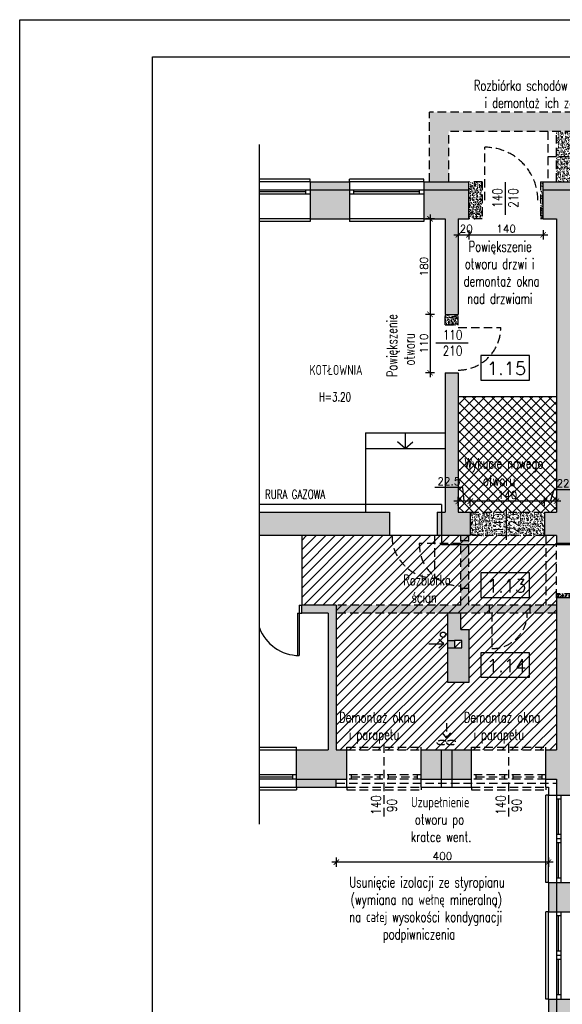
# Model space of a CAD drawing. Header units: millimetres. Extents: x 31969 to 285678, y -69766 to -1123.
# Tile 4 of 102: x 139861 to 140884, y -14344 to -12488. Entities that reach past the tile are written whole.
import ezdxf
from ezdxf.enums import TextEntityAlignment as Align
from ezdxf.lldxf.tags import DXFTag

# ---------------------------------------------------------------- set-up
doc = ezdxf.new("R2010")
doc.units = ezdxf.units.MM
doc.linetypes.add('KRE_16_8', pattern=[24, 16, -8])
for name, color, linetype in [('a-izolacja 1', 3, 'Continuous'), ('a-opis 1', 3, 'Continuous'), ('a-opis 2', 1, 'Continuous'), ('a-opis 3', 15, 'Continuous'), ('a-opis stolarki 1', 3, 'Continuous'), ('a-przekrój 1', 3, 'Continuous'), ('a-schody', 3, 'Continuous'), ('a-stolarka istniejąca', 3, 'Continuous'), ('a-stolarka okienna', 3, 'Continuous'), ('a-szkło', 4, 'Continuous'), ('a-szraf', 252, 'Continuous'), ('a-szraf 1', 250, 'Continuous'), ('a-wentylacja', 3, 'Continuous'), ('a-wyburzenia i rozbiórki', 152, 'KRE_16_8'), ('a-wymiary', 11, 'Continuous'), ('a-ściany istniejące murowane', 6, 'Continuous')]:
    doc.layers.add(name, color=color, linetype=linetype)
doc.styles.add('MAREK', font='simplex.shx')
doc.styles.add('RS01507', font='romans.shx', dxfattribs={"width": 0.7, "height": 0.15})
doc.styles.add('WYMIAR', font='romans.shx', dxfattribs={"width": 0.8})
tags = doc.linetypes.add('DASHED', pattern=[0.75, 0.5, -0.25]).pattern_tags.tags
tags[6:7] = [DXFTag(74, 4), DXFTag(75, 0), DXFTag(340, '0'), DXFTag(46, 1.0), DXFTag(50, 0.0), DXFTag(44, 0.0), DXFTag(45, 0.0)]
tags[4:5] = [DXFTag(74, 4), DXFTag(75, 0), DXFTag(340, '0'), DXFTag(46, 1.0), DXFTag(50, 0.0), DXFTag(44, 0.0), DXFTag(45, 0.0)]
doc.dimstyles.new('MAREK', dxfattribs={"dimscale": 0.85, "dimtxt": 17, "dimasz": 12, "dimexe": 10, "dimexo": 0.625, "dimgap": 5, "dimtad": 1, "dimdec": 1, "dimdsep": 46, "dimtxsty": 'MAREK', "dimblk1": 'ARCHTICK', "dimblk2": 'ARCHTICK', "dimsah": 1, "dimcen": 2.5, "dimdle": 10, "dimadec": 0, "dimazin": 0, "dimtfac": 1, "dimtdec": 1, "dimtmove": 1, "dimatfit": 3, "dimldrblk": 'ARCHTICK', "dimfxl": 0, "dimtolj": 1, "dimtzin": 0, "dimarcsym": 0})

# ---------------------------------------------------------------- blocks, each defined once
blk = doc.blocks.new('_ARCHTICK')
at = {"color": 0, "linetype": 'ByBlock', "const_width": 0.15}
blk.add_lwpolyline([(-0.5, -0.5), (0.5, 0.5)], dxfattribs=at)
blk = doc.blocks.new('*D134')
at = {"layer": 'a-wymiary', "color": 0, "lineweight": -2, "ltscale": 100}
for p, q in [((140634.8, -12855.1), (140634.8, -13052.1)), ((140643.3, -12863.6), (140626.3, -12863.6)), ((140643.3, -13043.6), (140626.3, -13043.6))]:
    blk.add_line(p, q, dxfattribs=at)
at = {"layer": 'DEFPOINTS', "color": 0, "ltscale": 100}
for p in [(140663.1, -12863.6), (140634.8, -13043.6), (140663.1, -13043.6)]:
    blk.add_point(p, dxfattribs=at)
at = {"layer": 'a-wymiary', "color": 0, "lineweight": -2, "ltscale": 100, "xscale": 10.2, "yscale": 10.2, "zscale": 10.2}
for p, rotation in [((140634.8, -12863.6), 90), ((140634.8, -13043.6), 270)]:
    blk.add_blockref('_ARCHTICK', p, dxfattribs=dict(at, rotation=rotation))
at = {"layer": 'a-wymiary', "color": 0, "ltscale": 100, "insert": (140623.3, -12953.6), "char_height": 14.45, "attachment_point": 5, "rotation": 90, "style": 'MAREK'}
blk.add_mtext('\\A1;180', dxfattribs=at)
blk = doc.blocks.new('*D135')
at = {"layer": 'a-wymiary', "color": 0, "lineweight": -2, "ltscale": 100}
for p, q in [((140643.3, -13043.6), (140626.3, -13043.6)), ((140634.8, -13035.1), (140634.8, -13162.1)), ((140643.3, -13153.6), (140626.3, -13153.6))]:
    blk.add_line(p, q, dxfattribs=at)
at = {"layer": 'DEFPOINTS', "color": 0, "ltscale": 100}
for p in [(140663.1, -13043.6), (140634.8, -13153.6), (140663.1, -13153.6)]:
    blk.add_point(p, dxfattribs=at)
at = {"layer": 'a-wymiary', "color": 0, "lineweight": -2, "ltscale": 100, "xscale": 10.2, "yscale": 10.2, "zscale": 10.2}
for p, rotation in [((140634.8, -13043.6), 90), ((140634.8, -13153.6), 270)]:
    blk.add_blockref('_ARCHTICK', p, dxfattribs=dict(at, rotation=rotation))
at = {"layer": 'a-wymiary', "color": 0, "ltscale": 100, "insert": (140623.3, -13098.6), "char_height": 14.45, "attachment_point": 5, "rotation": 90, "style": 'MAREK'}
blk.add_mtext('\\A1;110', dxfattribs=at)
blk = doc.blocks.new('*D136')
at = {"layer": 'a-wymiary', "color": 0, "lineweight": -2, "ltscale": 100}
for p, q in [((140861.8, -13395.9), (140868.5, -13373.8)), ((140868.5, -13373.8), (140921, -13373.8)), ((140881.6, -13395.9), (140842.1, -13395.9)), ((140850.6, -13404.4), (140850.6, -13387.4)), ((140873.1, -13404.4), (140873.1, -13387.4))]:
    blk.add_line(p, q, dxfattribs=at)
at = {"layer": 'DEFPOINTS', "color": 0, "ltscale": 100}
for p in [(140850.6, -13395.9), (140850.6, -13416.6), (140873.1, -13416.6)]:
    blk.add_point(p, dxfattribs=at)
at = {"layer": 'a-wymiary', "color": 0, "lineweight": -2, "ltscale": 100, "xscale": 10.2, "yscale": 10.2, "zscale": 10.2, "rotation": 180}
blk.add_blockref('_ARCHTICK', (140850.6, -13395.9), dxfattribs=at)
at = {"layer": 'a-wymiary', "color": 0, "lineweight": -2, "ltscale": 100, "xscale": 10.2, "yscale": 10.2, "zscale": 10.2}
blk.add_blockref('_ARCHTICK', (140873.1, -13395.9), dxfattribs=at)
at = {"layer": 'a-wymiary', "color": 0, "ltscale": 100, "insert": (140894.7, -13362.3), "char_height": 14.45, "attachment_point": 5, "style": 'MAREK'}
blk.add_mtext('\\A1;22.5', dxfattribs=at)
blk = doc.blocks.new('*D137')
at = {"layer": 'a-wymiary', "color": 0, "lineweight": -2, "ltscale": 100}
for p, q in [((140859.1, -13395.9), (140702.1, -13395.9)), ((140710.6, -13404.4), (140710.6, -13387.4)), ((140850.6, -13404.4), (140850.6, -13387.4))]:
    blk.add_line(p, q, dxfattribs=at)
at = {"layer": 'DEFPOINTS', "color": 0, "ltscale": 100}
for p in [(140710.6, -13395.9), (140710.6, -13416.6), (140850.6, -13416.6)]:
    blk.add_point(p, dxfattribs=at)
at = {"layer": 'a-wymiary', "color": 0, "lineweight": -2, "ltscale": 100, "xscale": 10.2, "yscale": 10.2, "zscale": 10.2, "rotation": 180}
blk.add_blockref('_ARCHTICK', (140710.6, -13395.9), dxfattribs=at)
at = {"layer": 'a-wymiary', "color": 0, "lineweight": -2, "ltscale": 100, "xscale": 10.2, "yscale": 10.2, "zscale": 10.2}
blk.add_blockref('_ARCHTICK', (140850.6, -13395.9), dxfattribs=at)
at = {"layer": 'a-wymiary', "color": 0, "ltscale": 100, "insert": (140780.6, -13384.4), "char_height": 14.45, "attachment_point": 5, "style": 'MAREK'}
blk.add_mtext('\\A1;140', dxfattribs=at)
blk = doc.blocks.new('*D138')
at = {"layer": 'a-wymiary', "color": 0, "lineweight": -2, "ltscale": 100}
for p, q in [((140696.6, -13369.7), (140644, -13369.7)), ((140699.3, -13395.9), (140696.6, -13369.7)), ((140719.1, -13395.9), (140679.6, -13395.9)), ((140688.1, -13404.4), (140688.1, -13387.4)), ((140710.6, -13404.4), (140710.6, -13387.4))]:
    blk.add_line(p, q, dxfattribs=at)
at = {"layer": 'DEFPOINTS', "color": 0, "ltscale": 100}
for p in [(140688.1, -13395.9), (140688.1, -13416.6), (140710.6, -13416.6)]:
    blk.add_point(p, dxfattribs=at)
at = {"layer": 'a-wymiary', "color": 0, "lineweight": -2, "ltscale": 100, "xscale": 10.2, "yscale": 10.2, "zscale": 10.2, "rotation": 180}
blk.add_blockref('_ARCHTICK', (140688.1, -13395.9), dxfattribs=at)
at = {"layer": 'a-wymiary', "color": 0, "lineweight": -2, "ltscale": 100, "xscale": 10.2, "yscale": 10.2, "zscale": 10.2}
blk.add_blockref('_ARCHTICK', (140710.6, -13395.9), dxfattribs=at)
at = {"layer": 'a-wymiary', "color": 0, "ltscale": 100, "insert": (140670.3, -13358.2), "char_height": 14.45, "attachment_point": 5, "style": 'MAREK'}
blk.add_mtext('\\A1;22.5', dxfattribs=at)
blk = doc.blocks.new('*D144')
at = {"layer": 'a-wymiary', "color": 0, "lineweight": -2, "ltscale": 100}
for p, q in [((140679.6, -12893.7), (140716.6, -12893.7)), ((140688.1, -12885.2), (140688.1, -12902.2)), ((140708.1, -12885.2), (140708.1, -12902.2))]:
    blk.add_line(p, q, dxfattribs=at)
at = {"layer": 'DEFPOINTS', "color": 0, "ltscale": 100}
for p in [(140688.1, -12863.6), (140708.1, -12863.6), (140708.1, -12893.7)]:
    blk.add_point(p, dxfattribs=at)
at = {"layer": 'a-wymiary', "color": 0, "lineweight": -2, "ltscale": 100, "xscale": 10.2, "yscale": 10.2, "zscale": 10.2, "rotation": 180}
blk.add_blockref('_ARCHTICK', (140688.1, -12893.7), dxfattribs=at)
at = {"layer": 'a-wymiary', "color": 0, "lineweight": -2, "ltscale": 100, "xscale": 10.2, "yscale": 10.2, "zscale": 10.2}
blk.add_blockref('_ARCHTICK', (140708.1, -12893.7), dxfattribs=at)
at = {"layer": 'a-wymiary', "color": 0, "ltscale": 100, "insert": (140703.1, -12882.3), "char_height": 14.45, "attachment_point": 5, "style": 'MAREK'}
blk.add_mtext('\\A1;20', dxfattribs=at)
blk = doc.blocks.new('*D145')
at = {"layer": 'a-wymiary', "color": 0, "lineweight": -2, "ltscale": 100}
for p, q in [((140699.6, -12893.7), (140856.6, -12893.7)), ((140708.1, -12885.2), (140708.1, -12902.2)), ((140848.1, -12885.2), (140848.1, -12902.2))]:
    blk.add_line(p, q, dxfattribs=at)
at = {"layer": 'DEFPOINTS', "color": 0, "ltscale": 100}
for p in [(140708.1, -12863.6), (140848.1, -12863.6), (140848.1, -12893.7)]:
    blk.add_point(p, dxfattribs=at)
at = {"layer": 'a-wymiary', "color": 0, "lineweight": -2, "ltscale": 100, "xscale": 10.2, "yscale": 10.2, "zscale": 10.2, "rotation": 180}
blk.add_blockref('_ARCHTICK', (140708.1, -12893.7), dxfattribs=at)
at = {"layer": 'a-wymiary', "color": 0, "lineweight": -2, "ltscale": 100, "xscale": 10.2, "yscale": 10.2, "zscale": 10.2}
blk.add_blockref('_ARCHTICK', (140848.1, -12893.7), dxfattribs=at)
at = {"layer": 'a-wymiary', "color": 0, "ltscale": 100, "insert": (140778.1, -12882.3), "char_height": 14.45, "attachment_point": 5, "style": 'MAREK'}
blk.add_mtext('\\A1;140', dxfattribs=at)
blk = doc.blocks.new('*D160')
at = {"layer": 'a-wymiary', "color": 0, "lineweight": -2, "ltscale": 100}
for p, q in [((140458.1, -14067.7), (140458.1, -14084.7)), ((140858.1, -14067.7), (140858.1, -14084.7)), ((140866.6, -14076.2), (140449.6, -14076.2))]:
    blk.add_line(p, q, dxfattribs=at)
at = {"layer": 'DEFPOINTS', "color": 0, "ltscale": 100}
for p in [(140458.1, -13924), (140858.1, -14004.8), (140458.1, -14076.2)]:
    blk.add_point(p, dxfattribs=at)
at = {"layer": 'a-wymiary', "color": 0, "lineweight": -2, "ltscale": 100, "xscale": 10.2, "yscale": 10.2, "zscale": 10.2, "rotation": 180}
blk.add_blockref('_ARCHTICK', (140458.1, -14076.2), dxfattribs=at)
at = {"layer": 'a-wymiary', "color": 0, "lineweight": -2, "ltscale": 100, "xscale": 10.2, "yscale": 10.2, "zscale": 10.2}
blk.add_blockref('_ARCHTICK', (140858.1, -14076.2), dxfattribs=at)
at = {"layer": 'a-wymiary', "color": 0, "ltscale": 100, "insert": (140658.1, -14064.7), "char_height": 14.45, "attachment_point": 5, "style": 'MAREK'}
blk.add_mtext('\\A1;400', dxfattribs=at)

msp = doc.modelspace()

# ---------------------------------------------------------------- hatches: boundary and pattern name
at = {"layer": 'a-szraf', "ltscale": 0.9}
h = msp.add_hatch(color=254, dxfattribs=at)
h.dxf.hatch_style = 1
h.paths.add_polyline_path([(140558.07, -13416.63), (140313.07, -13416.63), (140313.07, -13460.63), (140558.07, -13460.63)])
h.paths.add_polyline_path([(140710.57, -13416.63), (140688.07, -13416.63), (140688.07, -13153.63), (140663.07, -13153.63), (140663.07, -13416.63), (140656.09, -13416.63), (140656.09, -13460.63), (140710.57, -13460.63)])
h.paths.add_polyline_path([(140656.09, -13416.63), (140648.07, -13416.63), (140648.07, -13460.63), (140656.09, -13460.63)])
h.paths.add_polyline_path([(140688.07, -12863.63), (140708.07, -12863.63), (140708.07, -12808.63), (140623.07, -12808.63), (140623.07, -12863.63), (140663.07, -12863.63), (140663.07, -13043.63), (140688.07, -13043.63)])
h.paths.add_polyline_path([(140708.07, -12793.63), (140623.07, -12793.63), (140623.07, -12808.63), (140708.07, -12808.63)])
h.paths.add_polyline_path([(140483.07, -12793.63), (140409.07, -12793.63), (140409.07, -12808.63), (140483.07, -12808.63)])
h.paths.add_polyline_path([(140483.07, -12808.63), (140409.07, -12808.63), (140409.07, -12863.63), (140483.07, -12863.63)])
h = msp.add_hatch(color=254, dxfattribs=at)
h.dxf.hatch_style = 1
h.paths.add_polyline_path([(142048.07, -12808.63), (141974.07, -12808.63), (141974.07, -12863.63), (142048.07, -12863.63)])
h.paths.add_polyline_path([(142048.07, -12793.63), (141974.07, -12793.63), (141974.07, -12808.63), (142048.07, -12808.63)])
h.paths.add_polyline_path([(141834.07, -12793.63), (141726.07, -12793.63), (141726.07, -12808.63), (141834.07, -12808.63)])
h.paths.add_polyline_path([(141834.07, -12808.63), (141726.07, -12808.63), (141726.07, -12863.63), (141834.07, -12863.63)])
h.paths.add_polyline_path([(141586.07, -12808.63), (141521.07, -12808.63), (141521.07, -12863.63), (141586.07, -12863.63)])
h.paths.add_polyline_path([(141586.07, -12793.63), (141521.07, -12793.63), (141521.07, -12808.63), (141586.07, -12808.63)])
h.paths.add_polyline_path([(141381.07, -12793.63), (141307.07, -12793.63), (141307.07, -12808.63), (141381.07, -12808.63)])
h.paths.add_polyline_path([(141381.07, -12808.63), (141307.07, -12808.63), (141307.07, -12863.63), (141381.07, -12863.63)])
h.paths.add_polyline_path([(141167.07, -12808.63), (141093.07, -12808.63), (141093.07, -12863.63), (141167.07, -12863.63)])
h.paths.add_polyline_path([(141167.07, -12793.63), (141093.07, -12793.63), (141093.07, -12808.63), (141167.07, -12808.63)])
h.paths.add_polyline_path([(140928.07, -12863.63), (140953.07, -12863.63), (140953.07, -12808.63), (140848.07, -12808.63), (140848.07, -12863.63), (140873.07, -12863.63), (140873.07, -13416.63), (140850.57, -13416.63), (140850.57, -13460.63), (140873.07, -13460.63), (140873.07, -13475.63), (140928.07, -13475.63), (140928.07, -13460.63), (140942.98, -13460.63), (140942.98, -13443.76), (141011.24, -13443.76), (141011.24, -13460.63), (141161.07, -13460.63), (141161.07, -13416.63), (141047.57, -13416.63), (141047.57, -13430.13), (141047.57, -13444.13), (141027.57, -13444.13), (141027.57, -13430.13), (141027.57, -13416.63), (140928.07, -13416.63)])
h.paths.add_polyline_path([(140953.07, -12793.63), (140848.07, -12793.63), (140848.07, -12808.63), (140953.07, -12808.63)])
h.paths.add_polyline_path([(141530.57, -13430.13), (141530.57, -13416.63), (141318.07, -13416.63), (141318.07, -13460.63), (141986.07, -13460.63), (141986.07, -13470.63), (142001.07, -13470.63), (142001.07, -13460.63), (142127.07, -13460.63), (142127.07, -13416.63), (141914.57, -13416.63), (141914.57, -13430.13), (141914.57, -13444.13), (141900.57, -13444.13), (141900.57, -13430.13), (141900.57, -13416.63), (141544.57, -13416.63), (141544.57, -13430.13), (141544.57, -13444.13), (141530.57, -13444.13)])
h.paths.add_polyline_path([(142027.07, -13634.63), (142066.06, -13634.63), (142066.06, -13619.63), (141986.07, -13619.63), (141986.07, -13762.63), (142027.07, -13762.63), (142027.07, -13691.13), (142013.57, -13691.13), (141999.57, -13691.13), (141999.57, -13677.13), (142013.57, -13677.13), (142027.07, -13677.13)])
h.paths.add_polyline_path([(141047.57, -13416.63), (141027.57, -13416.63), (141027.57, -13430.13), (141047.57, -13430.13)], flags=17)
h.paths.add_polyline_path([(141544.57, -13416.63), (141530.57, -13416.63), (141530.57, -13430.13), (141544.57, -13430.13)], flags=17)
h.paths.add_polyline_path([(141914.57, -13416.63), (141900.57, -13416.63), (141900.57, -13430.13), (141914.57, -13430.13)], flags=17)
h.paths.add_polyline_path([(142322.57, -13430.13), (142322.57, -13416.63), (142237.07, -13416.63), (142237.07, -13460.63), (142359.56, -13460.63), (142359.56, -13416.63), (142342.57, -13416.63), (142342.57, -13430.13), (142342.57, -13444.13), (142322.57, -13444.13)])
h.paths.add_polyline_path([(142342.57, -13416.63), (142322.57, -13416.63), (142322.57, -13430.13), (142342.57, -13430.13)], flags=17)
h.paths.add_polyline_path([(142027.07, -13677.13), (142013.57, -13677.13), (142013.57, -13691.13), (142027.07, -13691.13)], flags=17)
h.paths.add_polyline_path([(142085.07, -13623.53), (142066.06, -13619.63), (142066.06, -13634.63), (142085.07, -13630.72)])
h.paths.add_polyline_path([(142085.07, -13619.63), (142066.06, -13619.63), (142085.07, -13623.53)], flags=17)
h.paths.add_polyline_path([(142085.07, -13630.72), (142066.06, -13634.63), (142085.07, -13634.63)], flags=17)
h.paths.add_polyline_path([(140965.88, -13452.2), (140994.96, -13452.2), (140994.96, -13426.54), (140965.88, -13426.54)], flags=25)
h = msp.add_hatch(color=254, dxfattribs=at)
h.dxf.hatch_style = 1
h.paths.add_polyline_path([(141831.07, -13864.63), (141146.07, -13864.63), (141146.07, -13949.63), (141743.07, -13949.63), (141743.07, -14329.63), (141146.07, -14329.63), (141146.07, -14592.13), (141181.07, -14592.13), (141181.07, -14353.63), (141743.07, -14353.63), (141743.07, -14404.63), (141798.07, -14404.63), (141798.07, -13919.63), (141831.07, -13919.63)])
h.paths.add_polyline_path([(141798.07, -14544.63), (141743.07, -14544.63), (141743.07, -14592.13), (141798.07, -14592.13)])
h.paths.add_polyline_path([(141813.07, -14544.63), (141798.07, -14544.63), (141798.07, -14592.13), (141813.07, -14592.13)])
h.paths.add_polyline_path([(141813.07, -14334.63), (141798.07, -14334.63), (141798.07, -14404.63), (141813.07, -14404.63)], flags=17)
h.paths.add_polyline_path([(140928.07, -14114.63), (140873.07, -14114.63), (140873.07, -14169.63), (140928.07, -14169.63)])
h.paths.add_polyline_path([(140873.07, -14114.63), (140858.07, -14114.63), (140858.07, -14169.63), (140873.07, -14169.63)])
h.paths.add_polyline_path([(140928.07, -14334.63), (140873.07, -14334.63), (140873.07, -14389.63), (140928.07, -14389.63)])
h.paths.add_polyline_path([(140873.07, -14334.63), (140858.07, -14334.63), (140858.07, -14389.63), (140873.07, -14389.63)])
h.paths.add_polyline_path([(140928.07, -14554.63), (140873.07, -14554.63), (140873.07, -14592.13), (140928.07, -14592.13)])
h.paths.add_polyline_path([(140873.07, -14554.63), (140858.07, -14554.63), (140858.07, -14592.13), (140873.07, -14592.13)])
h.paths.add_polyline_path([(140928.07, -13577.63), (140873.07, -13577.63), (140873.07, -13864.63), (140853.07, -13864.63), (140853.07, -13919.63), (140873.07, -13919.63), (140873.07, -13949.63), (140928.07, -13949.63), (140933.07, -13949.63), (140966.07, -13949.63), (140966.07, -13864.63), (140928.07, -13864.63)])
h.paths.add_polyline_path([(140708.07, -13637.63), (140693.07, -13637.63), (140693.07, -13606.63), (140668.07, -13606.63), (140668.07, -13658.13), (140681.58, -13658.13), (140694.57, -13658.13), (140694.57, -13672.13), (140680.57, -13672.13), (140668.07, -13672.13), (140668.07, -13737.63), (140708.07, -13737.63)])
h.paths.add_polyline_path([(140458.07, -13591.63), (140393.07, -13591.63), (140393.07, -13606.63), (140443.07, -13606.63), (140443.07, -13864.63), (140383.07, -13864.63), (140383.07, -13919.63), (140478.07, -13919.63), (140478.07, -13864.63), (140458.07, -13864.63)])
h.paths.add_polyline_path([(140680.57, -13658.13), (140668.07, -13658.13), (140668.07, -13672.13), (140680.57, -13672.13)], flags=17)
h.paths.add_polyline_path([(140713.07, -13864.63), (140675.88, -13864.63), (140675.88, -13919.63), (140713.07, -13919.63)])
h.paths.add_polyline_path([(140675.88, -13864.63), (140655.88, -13864.63), (140655.88, -13919.63), (140675.88, -13919.63)])
h.paths.add_polyline_path([(140655.88, -13864.63), (140618.07, -13864.63), (140618.07, -13919.63), (140655.88, -13919.63)])
h.paths.add_polyline_path([(140458.07, -13919.63), (140383.07, -13919.63), (140383.07, -13934.63), (140458.07, -13934.63)])
at = {"layer": 'a-szraf 1', "ltscale": 30}
h = msp.add_hatch(dxfattribs=at)
h.set_pattern_fill('NET', color=256, scale=4, angle=45)
h.set_pattern_definition([(45, (1299.149, -100.318), (-8.9802561, 8.9802561), []), (135, (1299.149, -100.318), (-8.9802561, -8.9802561), [])])
h.paths.add_polyline_path([(140873.07, -13198.63), (140688.07, -13198.63), (140688.07, -13416.63), (140873.07, -13416.63)])
h = msp.add_hatch(dxfattribs=at)
h.set_pattern_fill('LINE', color=256, scale=4, angle=45)
h.set_pattern_definition([(45, (1376.18, -1.894), (-8.9802561, 8.9802561), [])])
h.paths.add_polyline_path([(140873.07, -13460.63), (140393.07, -13460.63), (140393.07, -13591.63), (140458.07, -13591.63), (140458.07, -13864.63), (140873.07, -13864.63)])
h.paths.add_polyline_path([(140668.07, -13606.63), (140693.07, -13606.63), (140693.07, -13637.63), (140708.07, -13637.63), (140708.07, -13737.63), (140668.07, -13737.63)], flags=16)
at = {"layer": 'a-wyburzenia i rozbiórki'}
h = msp.add_hatch(dxfattribs=at)
h.set_pattern_fill('AR-CONC', color=256, scale=0.05, style=0)
h.paths.add_polyline_path([(140634.07, -12662.63), (140634.07, -12793.63), (140670.07, -12793.63), (140670.07, -12698.63), (141217.07, -12698.63), (141217.07, -12662.63)])
h = msp.add_hatch(dxfattribs=at)
h.set_pattern_fill('AR-CONC', color=256, scale=0.05, style=0)
h.paths.add_polyline_path([(140887.07, -12746.13), (140873.07, -12746.13), (140873.07, -12793.63), (140887.07, -12793.63)])
h.paths.add_polyline_path([(140887.07, -12698.63), (140873.07, -12698.63), (140873.07, -12746.13), (140887.07, -12746.13)])
h.paths.add_polyline_path([(140908.07, -12698.63), (140887.07, -12698.63), (140887.07, -12746.13), (140908.07, -12746.13)])
h.paths.add_polyline_path([(140908.07, -12746.13), (140887.07, -12746.13), (140887.07, -12793.63), (140908.07, -12793.63)])
h = msp.add_hatch(dxfattribs=at)
h.set_pattern_fill('AR-CONC', color=256, scale=0.05, style=0)
h.paths.add_polyline_path([(140848.07, -12863.63), (140848.07, -12793.63), (140843.07, -12793.63), (140843.07, -12863.63)])
h.paths.add_polyline_path([(140733.07, -12793.63), (140708.07, -12793.63), (140708.07, -12863.63), (140733.07, -12863.63)])
h = msp.add_hatch(dxfattribs=at)
h.set_pattern_fill('AR-CONC', color=256, scale=0.05, style=0)
h.paths.add_polyline_path([(140688.07, -13043.63), (140663.07, -13043.63), (140663.07, -13063.63), (140688.07, -13063.63)])
h = msp.add_hatch(dxfattribs=at)
h.set_pattern_fill('AR-CONC', color=256, scale=0.05, style=0)
h.paths.add_polyline_path([(140850.57, -13460.63), (140850.57, -13416.63), (140710.57, -13416.63), (140710.57, -13460.63)])
h = msp.add_hatch(dxfattribs=at)
h.set_pattern_fill('AR-CONC', color=256, scale=0.05, style=0)
h.paths.add_polyline_path([(140823.07, -13591.63), (140823.07, -13606.63), (140873.07, -13606.63), (140873.07, -13591.63)])
h.paths.add_polyline_path([(140746.07, -13591.63), (140746.07, -13606.63), (140823.07, -13606.63), (140823.07, -13591.63)])
h.paths.add_polyline_path([(140708.07, -13591.63), (140708.07, -13560.63), (140693.07, -13560.63), (140693.07, -13591.63), (140458.07, -13591.63), (140458.07, -13606.63), (140668.07, -13606.63), (140693.07, -13606.63), (140746.07, -13606.63), (140746.07, -13591.63)])
h.paths.add_polyline_path([(140693.07, -13560.63), (140708.07, -13560.63), (140708.07, -13478.08), (140693.07, -13478.08)])
h.paths.add_polyline_path([(140708.07, -13470.63), (140708.07, -13460.63), (140693.07, -13460.63), (140693.07, -13470.63)])
h.paths.add_polyline_path([(140708.07, -13478.08), (140708.07, -13470.63), (140693.07, -13470.63), (140693.07, -13478.08)])
h = msp.add_hatch(dxfattribs=at)
h.set_pattern_fill('AR-CONC', color=256, scale=0.05, style=0)
h.paths.add_polyline_path([(140928.07, -13570.63), (140873.07, -13570.63), (140873.07, -13577.63), (140928.07, -13577.63)])

# ---------------------------------------------------------------- linework, layer by layer
at = {"layer": 'a-izolacja 1'}
for p, q in [((140409.07, -12808.63), (140483.07, -12808.63)), ((140623.07, -12808.63), (140708.07, -12808.63)), ((140848.07, -12808.63), (140953.07, -12808.63)), ((140383.07, -13919.63), (140478.07, -13919.63)), ((140458.07, -13934.63), (140458.07, -13919.63)), ((140618.07, -13919.63), (140713.07, -13919.63)), ((140853.07, -13919.63), (140873.07, -13919.63)), ((140873.07, -13919.63), (140873.07, -13949.63)), ((140873.07, -14114.63), (140873.07, -14169.63)), ((140873.07, -14334.63), (140873.07, -14389.63))]:
    msp.add_line(p, q, dxfattribs=at)
at = {"layer": 'a-opis 2', "ltscale": 2}
for points in [[(144061.38, -15458.17), (139861.38, -15458.17), (139861.38, -12488.17), (144061.38, -12488.17)], [(140111.38, -12558.17), (143991.38, -12558.17), (143991.38, -15388.17), (140111.38, -15388.17)]]:
    msp.add_lwpolyline(points, close=True, dxfattribs=at)
at = {"layer": 'a-opis 3'}
for points in [[(140822.51, -13121.26), (140730.6, -13121.26), (140730.6, -13167.49), (140822.51, -13167.49)], [(140822.51, -13531.07), (140730.6, -13531.07), (140730.6, -13577.31), (140822.51, -13577.31)], [(140822.51, -13681.39), (140730.6, -13681.39), (140730.6, -13727.62), (140822.51, -13727.62)]]:
    msp.add_lwpolyline(points, close=True, dxfattribs=at)
at = {"layer": 'a-opis stolarki 1'}
for p, q in [((140776.87, -12856), (140776.87, -12794.71)), ((140645.49, -13097.29), (140706.78, -13097.29)), ((140778.23, -13409.75), (140778.23, -13468.37))]:
    msp.add_line(p, q, dxfattribs=at)
at = {"layer": 'a-przekrój 1', "ltscale": 100}
msp.add_circle((140659.32, -13647.55), 5, dxfattribs=at)
at = {"layer": 'a-schody'}
for p, q in [((140513.07, -13266.63), (140513.07, -13416.63)), ((140513.07, -13266.63), (140663.07, -13266.63)), ((140588.07, -13266.63), (140588.07, -13296.63)), ((140588.07, -13296.63), (140573.73, -13284.02)), ((140588.07, -13296.63), (140602.41, -13284.02)), ((140513.07, -13296.63), (140663.07, -13296.63))]:
    msp.add_line(p, q, dxfattribs=at)
at = {"layer": 'a-stolarka istniejąca', "ltscale": 40}
for p, q in [((140388.07, -13591.63), (140388.07, -13606.63)), ((140388.07, -13591.63), (140393.07, -13591.63)), ((140385.07, -13606.63), (140385.07, -13686.57)), ((140385.07, -13606.63), (140388.07, -13606.63)), ((140388.07, -13606.63), (140393.07, -13606.63)), ((140388.07, -13606.63), (140393.07, -13606.63)), ((140388.07, -13606.63), (140388.07, -13686.63))]:
    msp.add_line(p, q, dxfattribs=at)
msp.add_arc((140388.07, -13606.63), 80, 200.36413, 270, dxfattribs=at)
at = {"layer": 'a-stolarka okienna', "ltscale": 40}
for p, q in [((140409.07, -12788.63), (140313.07, -12788.63)), ((140409.07, -12793.63), (140409.07, -12788.63)), ((140483.07, -12793.63), (140483.07, -12788.63)), ((140623.07, -12788.63), (140483.07, -12788.63)), ((140623.07, -12793.63), (140623.07, -12788.63)), ((140409.07, -12868.63), (140313.07, -12868.63)), ((140409.07, -12863.63), (140409.07, -12868.63)), ((140483.07, -12863.63), (140483.07, -12868.63)), ((140623.07, -12868.63), (140483.07, -12868.63)), ((140623.07, -12863.63), (140623.07, -12868.63)), ((140313.07, -13859.63), (140383.07, -13859.63)), ((140383.07, -13864.63), (140383.07, -13859.63)), ((140383.07, -13934.63), (140383.07, -13939.63)), ((140313.07, -13939.63), (140383.07, -13939.63)), ((140858.07, -13949.63), (140853.07, -13949.63)), ((140853.07, -14114.63), (140853.07, -13949.63)), ((140858.07, -14114.63), (140853.07, -14114.63)), ((140858.07, -14169.63), (140853.07, -14169.63)), ((140853.07, -14334.63), (140853.07, -14169.63)), ((140858.07, -14334.63), (140853.07, -14334.63))]:
    msp.add_line(p, q, dxfattribs=at)
at = {"layer": 'a-stolarka okienna', "linetype": 'DASHED', "lineweight": 25, "ltscale": 20}
for p, q in [((140409.07, -12793.63), (140313.07, -12793.63)), ((140623.07, -12793.63), (140483.07, -12793.63)), ((140409.07, -12863.63), (140313.07, -12863.63)), ((140623.07, -12863.63), (140483.07, -12863.63)), ((140313.07, -13864.63), (140383.07, -13864.63)), ((140655.88, -13864.63), (140655.88, -13934.63)), ((140675.88, -13864.63), (140675.88, -13934.63)), ((140313.07, -13934.63), (140383.07, -13934.63)), ((140858.07, -14114.63), (140858.07, -13949.63)), ((140858.07, -14334.63), (140858.07, -14169.63))]:
    msp.add_line(p, q, dxfattribs=at)
at = {"layer": 'a-stolarka okienna'}
for p, q in [((140313.07, -12808.63), (140409.07, -12808.63)), ((140313.07, -12816.63), (140408.85, -12816.63)), ((140400.85, -12816.63), (140400.85, -12808.63)), ((140483.07, -12808.63), (140623.07, -12808.63)), ((140483.07, -12816.63), (140622.85, -12816.63)), ((140490.85, -12816.63), (140490.85, -12808.63)), ((140614.85, -12816.63), (140614.85, -12808.63)), ((140383.07, -13911.63), (140313.07, -13911.63)), ((140383.07, -13919.63), (140313.07, -13919.63)), ((140375.3, -13911.63), (140375.3, -13919.63)), ((140873.07, -13949.63), (140873.07, -14114.63)), ((140881.07, -13949.63), (140881.07, -14114.4)), ((140881.07, -13957.4), (140873.07, -13957.4)), ((140881.07, -14024.24), (140873.07, -14024.24)), ((140881.07, -14032.13), (140873.07, -14032.13)), ((140881.07, -14039.9), (140873.07, -14039.9)), ((140881.07, -14106.4), (140873.07, -14106.4)), ((140873.07, -14169.63), (140873.07, -14334.63)), ((140881.07, -14177.4), (140873.07, -14177.4)), ((140881.07, -14169.63), (140881.07, -14334.4)), ((140881.07, -14244.24), (140873.07, -14244.24)), ((140881.07, -14252.13), (140873.07, -14252.13)), ((140881.07, -14259.9), (140873.07, -14259.9)), ((140881.07, -14326.4), (140873.07, -14326.4))]:
    msp.add_line(p, q, dxfattribs=at)
at = {"layer": 'a-stolarka okienna', "linetype": 'DASHED', "lineweight": 25, "ltscale": 40}
for p, q in [((140656.09, -13402.24), (140313.07, -13402.24)), ((140656.09, -13402.24), (140656.09, -13478.08)), ((143522.33, -13478.08), (140656.09, -13478.08))]:
    msp.add_line(p, q, dxfattribs=at)
at = {"layer": 'a-szkło', "ltscale": 2}
for p, q in [((140400.85, -12812.63), (140313.07, -12812.63)), ((140614.85, -12812.63), (140490.85, -12812.63)), ((140313.07, -13915.63), (140375.3, -13915.63)), ((140877.07, -14024.24), (140877.07, -13957.4)), ((140877.07, -14106.4), (140877.07, -14039.9)), ((140877.07, -14244.24), (140877.07, -14177.4)), ((140877.07, -14326.4), (140877.07, -14259.9))]:
    msp.add_line(p, q, dxfattribs=at)
at = {"layer": 'a-szraf 1', "ltscale": 30}
for p, q in [((140688.07, -13198.63), (140873.07, -13198.63)), ((140393.07, -13460.63), (140393.07, -13591.63)), ((140648.07, -13460.63), (140558.07, -13460.63))]:
    msp.add_line(p, q, dxfattribs=at)
at = {"layer": 'a-wentylacja', "linetype": 'DASHED', "ltscale": 0.009}
for p, q in [((140660.83, -13664.9), (140651.08, -13656.75)), ((140632.71, -13664.9), (140660.83, -13664.9)), ((140660.83, -13664.9), (140651.08, -13673.05))]:
    msp.add_line(p, q, dxfattribs=at)
at = {"layer": 'a-wentylacja', "linetype": 'KRE_16_8'}
for p, q in [((140668.07, -13658.13), (140681.58, -13658.13)), ((140680.57, -13672.13), (140694.57, -13658.13)), ((140668.07, -13672.13), (140681.58, -13672.13))]:
    msp.add_line(p, q, dxfattribs=at)
msp.add_lwpolyline([(140680.57, -13672.13), (140694.57, -13672.13), (140694.57, -13658.13), (140680.57, -13658.13)], close=True, dxfattribs=at)
at = {"layer": 'a-wyburzenia i rozbiórki'}
for p, q in [((140634.07, -12793.63), (140634.07, -12662.63)), ((141217.07, -12662.63), (140634.07, -12662.63)), ((140670.07, -12793.63), (140670.07, -12698.63)), ((141217.07, -12698.63), (140670.07, -12698.63)), ((140857.07, -12698.63), (140857.07, -12793.63)), ((140873.07, -12793.63), (140873.07, -12698.63)), ((140738.07, -12828.63), (140738.07, -12728.63)), ((140857.07, -12746.13), (141187.07, -12746.13)), ((140733.07, -12793.63), (140708.07, -12793.63)), ((140733.07, -12793.63), (140733.07, -12863.63)), ((140843.07, -12793.63), (140843.07, -12863.63)), ((140843.07, -12793.63), (140848.07, -12793.63)), ((140733.07, -12863.63), (140708.07, -12863.63)), ((140848.07, -12863.63), (140843.07, -12863.63)), ((140663.07, -13063.63), (140663.07, -13043.63)), ((140688.07, -13063.63), (140688.07, -13043.63)), ((140663.07, -13063.63), (140688.07, -13063.63)), ((140688.07, -13068.63), (140768.07, -13068.63)), ((140710.57, -13416.63), (140850.57, -13416.63)), ((140643.07, -13460.63), (140643.07, -13540.63)), ((140693.07, -13591.63), (140693.07, -13460.63)), ((140708.07, -13470.63), (140693.07, -13470.63)), ((140708.07, -13591.63), (140708.07, -13460.63)), ((140850.57, -13460.63), (140710.57, -13460.63)), ((140853.07, -13460.63), (140853.07, -13591.63)), ((140693.07, -13475.63), (140614.59, -13475.63)), ((140873.07, -13577.63), (140873.07, -13475.63)), ((140708.07, -13560.63), (140693.07, -13560.63)), ((140928.07, -13570.63), (140873.07, -13570.63)), ((140693.07, -13591.63), (140458.07, -13591.63)), ((140873.07, -13591.63), (140708.07, -13591.63)), ((140746.07, -13591.63), (140746.07, -13606.63)), ((140823.07, -13591.63), (140823.07, -13606.63)), ((140668.07, -13606.63), (140458.07, -13606.63)), ((140873.07, -13606.63), (140693.07, -13606.63)), ((140751.07, -13606.63), (140751.07, -13673.63)), ((140666.1, -13813.9), (140666.1, -13842.02)), ((140666.1, -13842.02), (140657.96, -13832.27)), ((140666.1, -13842.02), (140674.25, -13832.27)), ((140478.07, -13864.63), (140478.07, -13859.63)), ((140478.07, -13859.63), (140618.07, -13859.63)), ((140548.07, -13990.06), (140548.07, -13852.93)), ((140618.07, -13864.63), (140618.07, -13859.63)), ((140713.07, -13864.63), (140713.07, -13859.63)), ((140713.07, -13859.63), (140853.07, -13859.63)), ((140783.07, -13990.06), (140783.07, -13852.93)), ((140853.07, -13864.63), (140853.07, -13859.63)), ((140478.07, -13864.63), (140618.07, -13864.63)), ((140713.07, -13864.63), (140853.07, -13864.63)), ((140618.07, -13919.63), (140478.07, -13919.63)), ((140618.07, -13911.63), (140478.3, -13911.63)), ((140486.3, -13911.63), (140486.3, -13919.63)), ((140486.3, -13915.63), (140540.3, -13915.63)), ((140540.3, -13911.63), (140540.3, -13919.63)), ((140556.07, -13911.63), (140556.07, -13919.63)), ((140556.07, -13915.63), (140610.3, -13915.63)), ((140610.3, -13911.63), (140610.3, -13919.63)), ((140853.07, -13919.63), (140713.07, -13919.63)), ((140853.07, -13911.63), (140713.3, -13911.63)), ((140721.3, -13911.63), (140721.3, -13919.63)), ((140721.3, -13915.63), (140775.3, -13915.63)), ((140775.3, -13911.63), (140775.3, -13919.63)), ((140791.07, -13911.63), (140791.07, -13919.63)), ((140791.07, -13915.63), (140845.3, -13915.63)), ((140845.3, -13911.63), (140845.3, -13919.63)), ((140458.07, -13927.13), (140873.07, -13927.13)), ((140478.07, -13934.63), (140478.07, -13939.63)), ((140478.07, -13934.63), (140618.07, -13934.63)), ((140618.07, -13934.63), (140618.07, -13939.63)), ((140713.07, -13934.63), (140713.07, -13939.63)), ((140713.07, -13934.63), (140853.07, -13934.63)), ((140853.07, -13934.63), (140853.07, -13939.63)), ((140478.07, -13939.63), (140618.07, -13939.63)), ((140713.07, -13939.63), (140853.07, -13939.63))]:
    msp.add_line(p, q, dxfattribs=at)
for centre, radius, start, end in [((140738.07, -12828.63), 100, 0, 90), ((140688.07, -13068.63), 80, 270, 0), ((140643.07, -13460.63), 80, 180, 270), ((140693.07, -13477.13), 78.5, 178.90511, 270), ((140751.07, -13606.63), 67, 270, 0)]:
    msp.add_arc(centre, radius, start, end, dxfattribs=at)
at = {"layer": 'a-wyburzenia i rozbiórki', "extrusion": (0, 0, -1)}
for centre in [(140657.04, -13850.78), (140675.06, -13850.78)]:
    msp.add_ellipse(centre, major_axis=(-9.4, 0), ratio=0.4166685, dxfattribs=at)
at = {"layer": 'a-ściany istniejące murowane'}
for p, q in [((140313.07, -14004.63), (140313.07, -12723.63)), ((140409.07, -12793.63), (140483.07, -12793.63)), ((140409.07, -12793.63), (140409.07, -12863.63)), ((140483.07, -12793.63), (140483.07, -12863.63)), ((140623.07, -12793.63), (140708.07, -12793.63)), ((140623.07, -12793.63), (140623.07, -12863.63)), ((140708.07, -12863.63), (140708.07, -12793.63)), ((140848.07, -12793.63), (140953.07, -12793.63)), ((140848.07, -12863.63), (140848.07, -12793.63)), ((140409.07, -12863.63), (140483.07, -12863.63)), ((140623.07, -12863.63), (140663.07, -12863.63)), ((140663.07, -12863.63), (140663.07, -13043.63)), ((140688.07, -12863.63), (140708.07, -12863.63)), ((140688.07, -12863.63), (140688.07, -13043.63)), ((140848.07, -12863.63), (140873.07, -12863.63)), ((140873.07, -12863.63), (140873.07, -13416.63)), ((140663.07, -13043.63), (140688.07, -13043.63)), ((140663.07, -13153.63), (140663.07, -13416.63)), ((140663.07, -13153.63), (140688.07, -13153.63)), ((140688.07, -13153.63), (140688.07, -13416.63)), ((140313.07, -13416.63), (140558.07, -13416.63)), ((140558.07, -13416.63), (140558.07, -13460.63)), ((140648.07, -13416.63), (140663.07, -13416.63)), ((140648.07, -13416.63), (140648.07, -13460.63)), ((140688.07, -13416.63), (140710.57, -13416.63)), ((140710.57, -13416.63), (140710.57, -13460.63)), ((140850.57, -13416.63), (140850.57, -13460.63)), ((140850.57, -13416.63), (140873.07, -13416.63)), ((140558.07, -13460.63), (140313.07, -13460.63)), ((140710.57, -13460.63), (140648.07, -13460.63)), ((140873.07, -13460.63), (140850.57, -13460.63)), ((140873.07, -13460.63), (140873.07, -13475.63)), ((140928.07, -13475.63), (140873.07, -13475.63)), ((140873.07, -13577.63), (140873.07, -13864.63)), ((140928.07, -13577.63), (140873.07, -13577.63)), ((140393.07, -13606.63), (140393.07, -13591.63)), ((140458.07, -13591.63), (140393.07, -13591.63)), ((140458.07, -13591.63), (140458.07, -13864.63)), ((140443.07, -13606.63), (140393.07, -13606.63)), ((140443.07, -13606.63), (140443.07, -13864.63)), ((140668.07, -13737.63), (140668.07, -13606.63)), ((140693.07, -13606.63), (140668.07, -13606.63)), ((140693.07, -13637.63), (140693.07, -13606.63)), ((140693.07, -13637.63), (140708.07, -13637.63)), ((140708.07, -13637.63), (140708.07, -13737.63)), ((140708.07, -13737.63), (140668.07, -13737.63)), ((140383.07, -13864.63), (140443.07, -13864.63)), ((140383.07, -13934.63), (140383.07, -13864.63)), ((140458.07, -13864.63), (140478.07, -13864.63)), ((140478.07, -13934.63), (140478.07, -13864.63)), ((140618.07, -13864.63), (140713.07, -13864.63)), ((140618.07, -13934.63), (140618.07, -13864.63)), ((140713.07, -13934.63), (140713.07, -13864.63)), ((140853.07, -13864.63), (140873.07, -13864.63)), ((140853.07, -13934.63), (140853.07, -13864.63)), ((140383.07, -13934.63), (140478.07, -13934.63)), ((140618.07, -13934.63), (140713.07, -13934.63)), ((140853.07, -13934.63), (140858.07, -13934.63)), ((140858.07, -13934.63), (140858.07, -13949.63)), ((140858.07, -13949.63), (140928.07, -13949.63)), ((140858.07, -14114.63), (140858.07, -14169.63)), ((140858.07, -14114.63), (140928.07, -14114.63)), ((140858.07, -14169.63), (140928.07, -14169.63)), ((140858.07, -14334.63), (140858.07, -14389.63)), ((140858.07, -14334.63), (140928.07, -14334.63))]:
    msp.add_line(p, q, dxfattribs=at)

# ---------------------------------------------------------------- texts
at = {"layer": 'a-opis 1', "ltscale": 40, "style": 'RS01507', "width": 0.7}
for s, height, p in [('KOTŁOWNIA', 18.813, (140407.78, -13157.79)), (' H=3.20', 17.103, (140417.14, -13207.7))]:
    msp.add_text(s, height=height, dxfattribs=at).set_placement(p)
msp.add_text('RURA GAZOWA', height=17.1027, dxfattribs=at).set_placement((140323.75, -13382.93), align=Align.MIDDLE_LEFT)
at = {"layer": 'a-opis 2', "ltscale": 40, "char_height": 19.613, "attachment_point": 7, "style": 'RS01507'}
for s, width, insert in [('{\\W0.172076; }Rozbiórka schodów zewnętrznych \\P{\\W1.72207; }i demontaż ich zadaszenia', 351.2848, (140714.54, -12654.6)), ('{\\W1.10024; }Powiększenie\\P{\\W0.566913; }otworu drzwi i \\P{\\W0.333579; }demontaż okna \\P{\\W0.900246; }nad drzwiami', 170.6427, (140692.73, -13023.63)), ('{\\W0.173908; }Wykucie nowego \\P{\\W2.75724; }otworu', 171.5709, (140697.23, -13367.01)), ('{\\W1.37022; }Rozbiórka \\P{\\W2.53689; }ścian', 147.8908, (140565.88, -13587)), ('{\\W0.453615; }Demontaż okna \\P{\\W1.82028; }i parapetu', 176.005, (140457.28, -13852.22)), ('{\\W0.453615; }Demontaż okna \\P{\\W1.82028; }i parapetu', 176.005, (140692.28, -13852.22)), ('{\\W1.33694; }Uzupełnienie \\P{\\W1.87028; }otworu po \\P{\\W1.30361; }kratce went.', 176.005, (140581, -14038.12)), ('{\\W0.788378; }Usunięcie izolacji ze styropianu \\P{\\W0.955045; }(wymiana na wełnę mineralną) \\P{\\W0.771712; }na całej wysokości kondygnacji \\P{\\W5.47171; }podpiwniczenia', 361.077, (140472.14, -14228.31))]:
    msp.add_mtext_dynamic_manual_height_columns(s, width=width, gutter_width=12.5, heights=[0], dxfattribs=dict(at, insert=insert))
at = {"layer": 'a-opis 2', "ltscale": 40, "insert": (140605.51, -13169.1), "char_height": 19.613, "attachment_point": 7, "rotation": 90, "style": 'RS01507'}
msp.add_mtext_dynamic_manual_height_columns('{\\W0.520224; }Powiększenie\\P{\\W2.15355; }otworu', width=147.8908, gutter_width=12.5, heights=[0], dxfattribs=at)
at = {"layer": 'a-opis 3', "style": 'MAREK'}
for s, p in [('1.15', (140742.07, -13157.79)), ('1.13', (140742.07, -13567.61)), ('1.14', (140742.07, -13717.92))]:
    msp.add_text(s, height=24.659, dxfattribs=at).set_placement(p)
at = {"layer": 'a-opis stolarki 1', "char_height": 18, "width": 35.8438, "rotation": 90, "style": 'WYMIAR'}
for s, insert, attachment_point in [('{\\W0.995659; }\\P 140\\P210', (140800.74, -12842.78), 7), ('\\P140\\P220', (140802.21, -13419.17), 9)]:
    msp.add_mtext(s, dxfattribs=dict(at, insert=insert, attachment_point=attachment_point))
at = {"layer": 'a-opis stolarki 1', "insert": (140658.71, -13121.16), "char_height": 18, "width": 35.8438, "attachment_point": 7, "style": 'WYMIAR'}
msp.add_mtext('{\\W0.995659; }\\P 110\\P210', dxfattribs=at)
at = {"layer": 'a-wyburzenia i rozbiórki', "char_height": 18, "width": 35.8438, "attachment_point": 7, "rotation": 90, "style": 'WYMIAR'}
for insert in [(140572.05, -13986.94), (140807.05, -13986.94)]:
    msp.add_mtext('{\\W0.995659; }\\P 140\\P{\\W0.34804; }90', dxfattribs=dict(at, insert=insert))

# ---------------------------------------------------------------- dimensions: what is measured, and where the dimension line sits
at = {"layer": 'a-wymiary', "ltscale": 100}
for base, p1, p2, picture, middle in [((140634.81, -13043.63), (140663.07, -12863.63), (140663.07, -13043.63), '*D134', (140623.34, -12953.63)), ((140634.81, -13153.63), (140663.07, -13043.63), (140663.07, -13153.63), '*D135', (140623.34, -13098.63))]:
    dim = msp.add_linear_dim(base=base, p1=p1, p2=p2, angle=90, dimstyle='MAREK', dxfattribs=at)
    dim.commit()
    dim.dimension.update_dxf_attribs({"geometry": picture, "text_midpoint": middle})
for base, p1, p2, picture, middle in [((140708.07, -12893.74), (140688.07, -12863.63), (140708.07, -12863.63), '*D144', (140703.07, -12893.74)), ((140688.07, -13395.87), (140710.57, -13416.63), (140688.07, -13416.63), '*D138', (140692.32, -13369.66))]:
    dim = msp.add_linear_dim(base=base, p1=p1, p2=p2, dimstyle='MAREK', dxfattribs=at)
    dim.commit()
    dim.dimension.update_dxf_attribs({"geometry": picture, "text_midpoint": middle, "dimtype": 160})
for base, p1, p2, picture, middle in [((140848.07, -12893.74), (140708.07, -12863.63), (140848.07, -12863.63), '*D145', (140778.07, -12882.27)), ((140850.57, -13395.87), (140873.07, -13416.63), (140850.57, -13416.63), '*D136', (140872.7, -13362.3)), ((140710.57, -13395.87), (140850.57, -13416.63), (140710.57, -13416.63), '*D137', (140780.57, -13384.4)), ((140458.07, -14076.22), (140858.07, -14004.76), (140458.07, -13924.03), '*D160', (140658.07, -14064.75))]:
    dim = msp.add_linear_dim(base=base, p1=p1, p2=p2, dimstyle='MAREK', dxfattribs=at)
    dim.commit()
    dim.dimension.update_dxf_attribs({"geometry": picture, "text_midpoint": middle})

doc.saveas('drawing.dxf')
